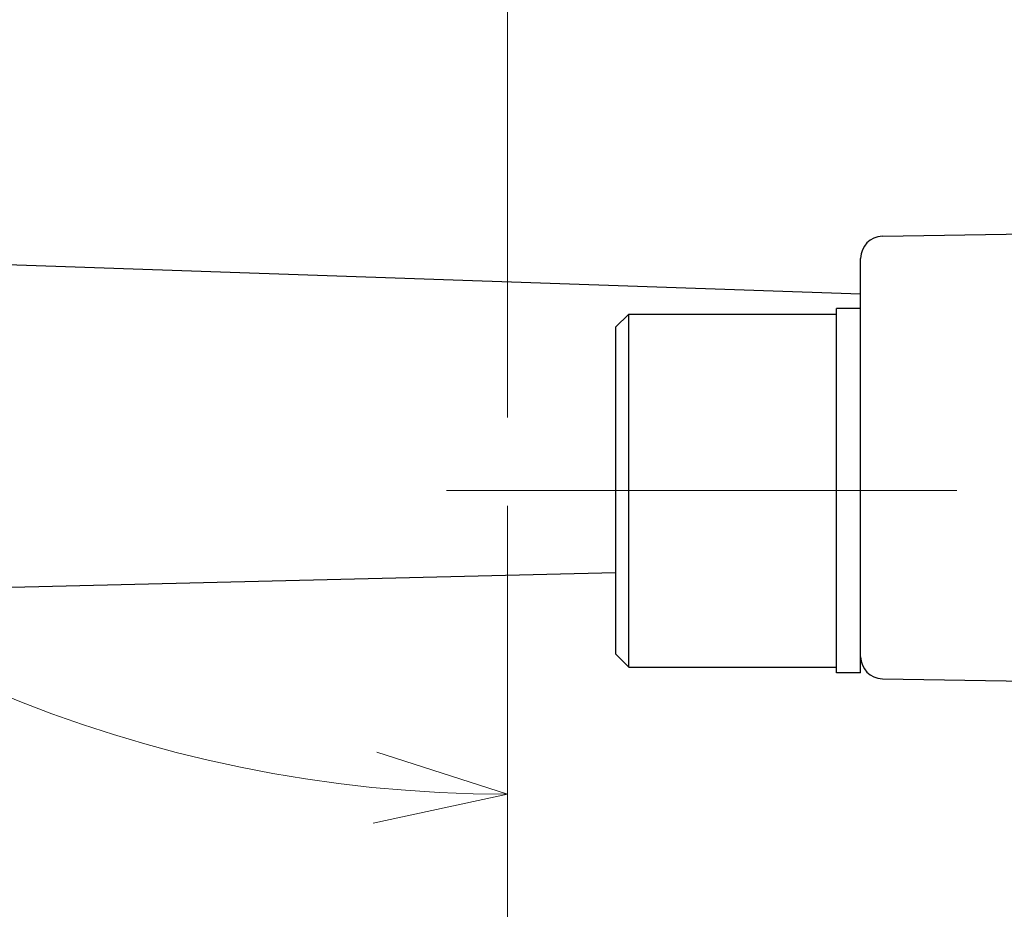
# Model space of a CAD drawing. Header units: millimetres. Extents: x 0 to 1733, y 0 to 1188.
# Tile 38 of 157: x 788 to 833, y 325 to 365. Entities that reach past the tile are written whole.
import ezdxf

# ---------------------------------------------------------------- set-up
doc = ezdxf.new("R2010")
doc.units = ezdxf.units.MM
doc.header["$LTSCALE"] = 0.727559
doc.linetypes.add('CENTER', pattern=[50.8, 31.75, -6.35, 6.35, -6.35])
doc.layers.add('NoLayerName_001', color=7, linetype='Continuous')
doc.styles.get("Standard").update_dxf_attribs({"font": 'txt', "bigfont": 'extfont2'})
doc.dimstyles.get("Standard").update_dxf_attribs({"dimtxt": 2.5, "dimasz": 2.5, "dimexe": 1, "dimexo": 1, "dimtad": 1, "dimdec": 3, "dimzin": 0, "dimdsep": 46, "dimtxsty": 'Standard', "dimcen": 2.5, "dimadec": 3, "dimazin": 0, "dimtfac": 0.75, "dimtdec": 3, "dimtmove": 0, "dimatfit": 3, "dimfxl": 1, "dimarcsym": 0})

# ---------------------------------------------------------------- blocks, each defined once
blk = doc.blocks.new('_OPEN30')
at = {"color": 0, "linetype": 'ByBlock', "lineweight": -2}
for p, q in [((-1, 0.267949), (0, 0)), ((0, 0), (-1, -0.267949)), ((0, 0), (-1, 0))]:
    blk.add_line(p, q, dxfattribs=at)
blk = doc.blocks.new('*D152')
at = {"layer": 'Defpoints', "color": 0}
for p in [(779.876, 390), (779.976, 390), (810, 347.169), (810, 347.069), (749.792, 285.717)]:
    blk.add_point(p, dxfattribs=at)
at = {"layer": 'NoLayerName_001', "color": 0, "linetype": 'Continuous', "lineweight": 13}
for p, q in [((775.876, 390), (685.584, 390)), ((810, 343.069), (810, 265.584))]:
    blk.add_line(p, q, dxfattribs=at)
blk.add_arc((810, 390), 120.416, 182.85519, 267.14481, dxfattribs=at)
at = {"layer": 'NoLayerName_001', "color": 0, "lineweight": 13, "xscale": 6, "yscale": 6, "zscale": 6}
for p, rotation in [((689.584, 390), 91.42759435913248), ((810, 269.584), 358.5724056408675)]:
    blk.add_blockref('_OPEN30', p, dxfattribs=dict(at, rotation=rotation))
at = {"layer": 'NoLayerName_001', "color": 0, "lineweight": 13, "insert": (722.028, 325.235), "char_height": 14, "attachment_point": 5, "rotation": 306.3607}
blk.add_mtext('\\W0.8000;90%%d', dxfattribs=at)
blk = doc.blocks.new('DIM_0006')
at = {"color": 3, "linetype": 'Continuous', "lineweight": 13}
for points in [[(60, 17.069), (60, 4), (60, 0)], [(54.088, 5.906), (60, 4), (53.927, 2.694)]]:
    blk.add_lwpolyline(points, dxfattribs=at)
blk.add_arc((60, 64), 60, 0, 270, dxfattribs=at)

msp = doc.modelspace()

# ---------------------------------------------------------------- linework, layer by layer
at = {"layer": 'NoLayerName_001', "color": 4, "linetype": 'CENTER', "lineweight": 13}
for p, q in [((810, 347.0690801), (810, 421.39703013)), ((807.25, 343.75001142), (857.25, 343.75001142))]:
    msp.add_line(p, q, dxfattribs=at)
at = {"layer": 'NoLayerName_001', "color": 7, "linetype": 'Continuous', "lineweight": 25}
for p, q in [((826.98254759, 355.27277952), (840, 355.5)), ((781, 354.21903924), (826, 352.67088942)), ((826, 335.50001142), (826, 354.27293183)), ((826, 352.00001142), (824.9, 352.00001142)), ((824.9, 335.50001142), (824.9, 352.00001142)), ((814.9, 351.15001142), (815.5, 351.75001142)), ((815.5, 351.75001142), (824.9, 351.75001142)), ((815.5, 335.75001142), (815.5, 351.75001142)), ((814.9, 351.15001142), (814.9, 336.35001142)), ((781, 339.2134149), (814.9, 340.0476511)), ((815.5, 335.75001142), (814.9, 336.35001142)), ((815.5, 335.75001142), (824.9, 335.75001142)), ((826, 335.50001142), (824.9, 335.50001142)), ((826.98254759, 335.22722048), (840, 335))]:
    msp.add_line(p, q, dxfattribs=at)
for centre, start, end in [((827, 354.27293183), 91, 180), ((827, 336.22706817), 180, 269)]:
    msp.add_arc(centre, 1, start, end, dxfattribs=at)

# ---------------------------------------------------------------- block references
at = {"layer": 'NoLayerName_001', "color": 3, "linetype": 'Continuous', "lineweight": 13}
msp.add_blockref('DIM_0006', (750, 326), dxfattribs=at)

# ---------------------------------------------------------------- dimensions: what is measured, and where the dimension line sits
dim = msp.add_angular_dim_2l(base=(749.79202711, 285.71673193), line1=((810, 347.06908118), (810, 347.16908118)), line2=((779.87551332, 390), (779.97551332, 390)), text='\\W0.8000;<>', dimstyle='Standard', override={"dimtxt": 14, "dimasz": 6, "dimexe": 4, "dimexo": 4, "dimgap": 4, "dimblk": 'OPEN30', "dimclrd": 0, "dimclre": 0, "dimclrt": 0, "dimazin": 2, "dimtp": 0, "dimtm": 0, "dimlwd": 13, "dimlwe": 13}, dxfattribs=at)
dim.commit()
dim.dimension.update_dxf_attribs({"geometry": '*D152', "text_midpoint": (713.02892596, 318.60944881), "dimtype": 162})

doc.saveas('drawing.dxf')
